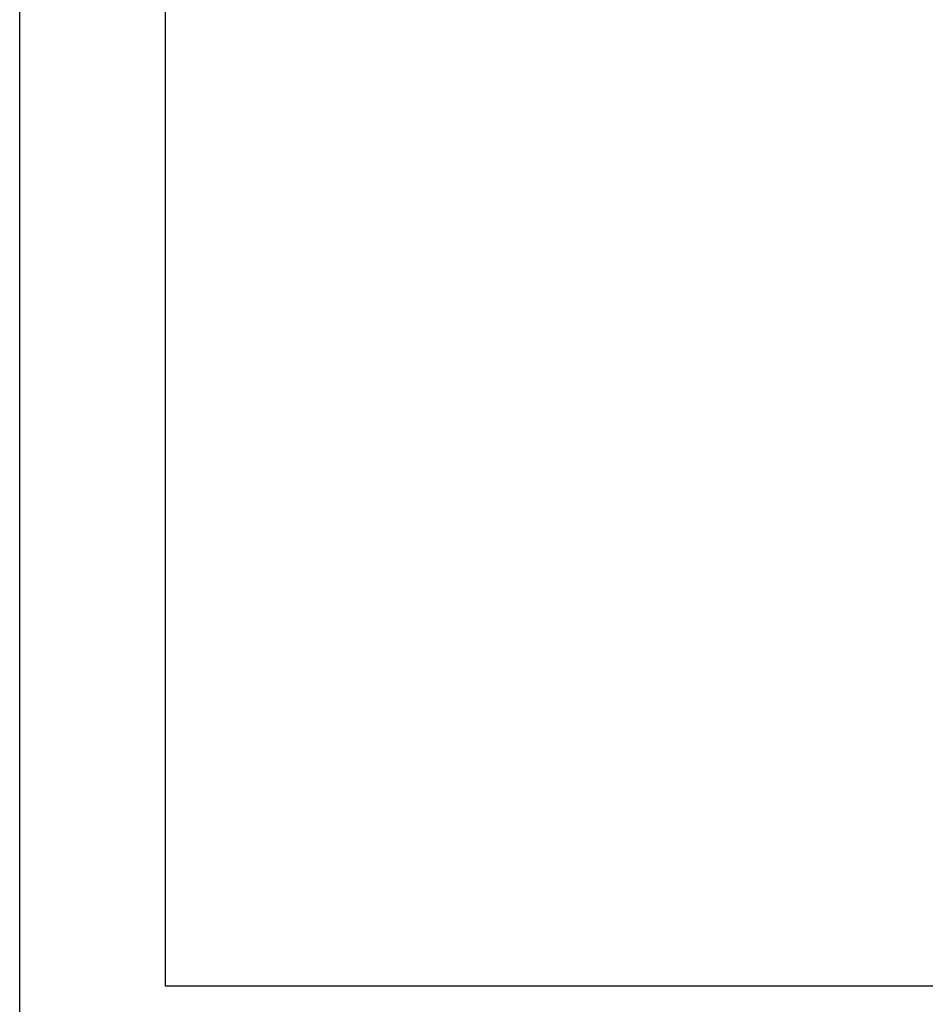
# Model space of a CAD drawing. Header units: inches. Extents: x 8001 to 766003, y -84601 to 563258.
# Tile 14 of 169: x 189106 to 201536, y 59623 to 73136. Entities that reach past the tile are written whole.
import ezdxf

# ---------------------------------------------------------------- set-up
doc = ezdxf.new("R2010")
doc.units = ezdxf.units.IN
doc.header["$MEASUREMENT"] = 0

msp = doc.modelspace()

# ---------------------------------------------------------------- linework, layer by layer
for points in [[(189105.7695652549, 128772.808490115), (289105.7695652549, 128772.808490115), (289105.7695652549, 59372.80849011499), (189105.7695652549, 59372.80849011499)], [(191105.7695652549, 128272.808490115), (288605.7695652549, 128272.808490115), (288605.7695652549, 59872.80849011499), (191105.7695652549, 59872.80849011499)]]:
    msp.add_lwpolyline(points, close=True)

doc.saveas('drawing.dxf')
